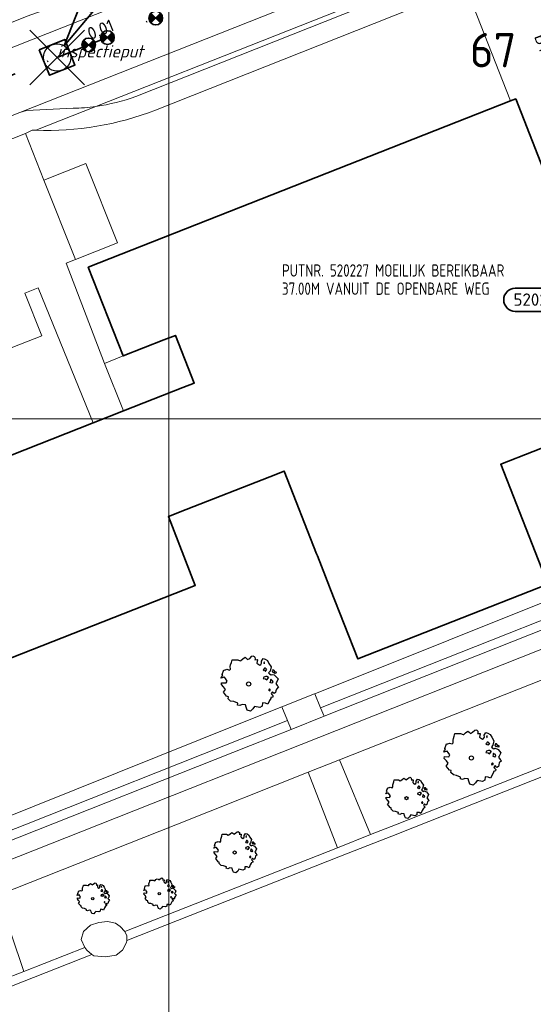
# Model space of a CAD drawing. Header units: metres. Extents: x 152391 to 157968, y 462336 to 467280.
# Tile 226 of 256: x 155051 to 155107, y 464480 to 464588. Entities that reach past the tile are written whole.
import ezdxf
from ezdxf.enums import TextEntityAlignment as Align

# ---------------------------------------------------------------- set-up
doc = ezdxf.new("R2010")
doc.units = ezdxf.units.M
doc.header["$LTSCALE"] = 0.75
doc.header["$PDMODE"] = 3
doc.header["$PDSIZE"] = 3
doc.linetypes.add('RI-VWA_BETON', pattern=[19, 9, -5, 0, -5])
doc.layers.get('0').update_dxf_attribs({"lineweight": 25})
doc.layers.get('defpoints').update_dxf_attribs({"lineweight": 25})
for name, color, linetype, lineweight in [('B-GV-GR-BOOM-S', 252, 'Continuous', 25), ('B-WE-GR-BEPLANTING_CULTUUR_BOSPLANTSOEN-GV', 251, 'Continuous', 18), ('B-WE-GR-BEPLANTING_CULTUUR_HEESTERS-GV', 251, 'Continuous', 18), ('B-WE-GR-GROENVOORZIENING-GV', 251, 'Continuous', 18), ('B-WE-OG-BEBOUWING-GV', 6, 'Continuous', 35), ('B-WE-OG-TERREIN_CULTUURSCHEIDING-GV', 251, 'Continuous', 18), ('B-WE-VH-VERHARDING_ASFALT-GV', 251, 'Continuous', 18), ('B-WE-VH-VERHARDING_BETONSTRAATSTEEN-GV', 251, 'Continuous', 18), ('B-WE-VH-VERHARDING_TEGEL-GV', 251, 'Continuous', 18), ('N-OI-RI-BIJZONDERDERHEDEN-T18', 134, 'Continuous', 18), ('N-OI-RI-T50', 130, 'Continuous', 50), ('N-OI-RI-VWA_PUTNUMMER-S @ 0.75', 36, 'Continuous', 35), ('N-OI-RI-VWA_RIOOLPUT_INSPECTIEPUT-S', 36, 'Continuous', 35), ('N-OI-RI-VWA_STROOMRICHTING-S @ 0.75', 36, 'Continuous', 35), ('N-OI-RI-VWA_TRANSPORTLEIDING_BETON_250-G', 36, 'RI-VWA_BETON', 35)]:
    doc.layers.add(name, color=color, linetype=linetype, lineweight=lineweight)
doc.layers.add('inspectieput', color=7, linetype='Continuous', plot=False)
doc.layers.add('N-OI-RI-VRIJVERVAL_HULPSTUK-S', color=210, linetype='Continuous', lineweight=35, plot=False)
doc.layers.add('X-XX-AL-TEKENBLAD_HULPLIJN-G', color=7, linetype='Continuous', lineweight=18, plot=False)
doc.styles.add('NLCS-ISO', font='isocpeur.ttf')
doc.styles.add('NLCS-ISO-M750-T18_CURSIEF', font='NLCS-ISO.ttf', dxfattribs={"oblique": 15, "height": 1.35})
doc.styles.add('NLCS-ISO-M750-T50', font='NLCS-ISO.ttf', dxfattribs={"height": 3.75})

# ---------------------------------------------------------------- blocks, each defined once
blk = doc.blocks.new('*U111')
at = {"ltscale": 0.1}
blk.add_hatch(color=256, dxfattribs=at).paths.add_polyline_path([(-2.5, 0), (2.5, -0.83), (2.5, 0.83)])
at = {"ltscale": 0.1, "flags": 128}
blk.add_lwpolyline([(-2.5, 0), (2.5, -0.83), (2.5, 0.83)], close=True, dxfattribs=at)
at = {"ltscale": 0.1, "style": 'NLCS-ISO'}
for tag, p in [('BOBL', (-12.5, -3.24)), ('MAT', (-1, -3.74))]:
    blk.add_attdef(tag, text='', height=1.8, dxfattribs=at).set_placement(p, align=Align.BOTTOM_RIGHT)
for tag, p in [('DIA', (1, -3.74)), ('BOBR', (16.67, -3.24))]:
    blk.add_attdef(tag, text='', height=1.8, dxfattribs=at).set_placement(p, align=Align.BOTTOM_LEFT)
at = {"layer": 'defpoints', "ltscale": 0.1, "style": 'NLCS-ISO', "flags": 1}
blk.add_attdef('JVA', text='', height=1.8, dxfattribs=at).set_placement((0, -1), align=Align.TOP_CENTER)
blk = doc.blocks.new('*U112')
at = {"ltscale": 0.1}
blk.add_hatch(color=256, dxfattribs=at).paths.add_polyline_path([(-2.5, 0), (2.5, -0.83), (2.5, 0.83)])
at = {"ltscale": 0.1, "flags": 128}
blk.add_lwpolyline([(-2.5, 0), (2.5, -0.83), (2.5, 0.83)], close=True, dxfattribs=at)
at = {"ltscale": 0.1, "style": 'NLCS-ISO'}
for tag, p in [('BOBL', (-25.27, 0)), ('MAT', (-1, 0.5))]:
    blk.add_attdef(tag, text='', height=1.8, dxfattribs=at).set_placement(p, align=Align.BOTTOM_RIGHT)
for tag, p in [('DIA', (1, 0.5)), ('BOBR', (24.33, -0.01))]:
    blk.add_attdef(tag, text='', height=1.8, dxfattribs=at).set_placement(p, align=Align.BOTTOM_LEFT)
at = {"layer": 'defpoints', "ltscale": 0.1, "style": 'NLCS-ISO', "flags": 1}
blk.add_attdef('JVA', text='', height=1.8, dxfattribs=at).set_placement((0, -1), align=Align.TOP_CENTER)
blk = doc.blocks.new('*U405')
for q in [(-4.12, -8.65), (-1.74, -9.42)]:
    blk.add_line((-0.62, -1.9), q)
blk.add_lwpolyline([(-16.81, -12.39), (-9.65, -12.39, 1), (-9.65, -9.01), (-16.81, -9.01, 1)], format="xyb", close=True)
at = {"ltscale": 0.1, "style": 'NLCS-ISO'}
blk.add_attdef('PUTHGT', text='', height=1.8, rotation=72.0208, dxfattribs=at).set_placement((-3.67, -11.39), align=Align.MIDDLE_LEFT)
blk.add_attdef('PUTNR', text='', height=1.8, dxfattribs=at).set_placement((-13.33, -8.87), align=Align.MIDDLE_CENTER)
blk = doc.blocks.new('B-SRI-PUT_VWA-SO')
at = {"flags": 128}
blk.add_lwpolyline([(-2, 2), (2, 2), (2, -2), (-2, -2)], close=True, dxfattribs=at)
at = {"lineweight": -3, "flags": 128}
blk.add_lwpolyline([(2, -2), (2, 2), (-2, 2), (-2, -2)], close=True, dxfattribs=at)
at = {"lineweight": -3}
blk.add_circle((0, 0), 2, dxfattribs=at)
blk = doc.blocks.new('*U213')
for q in [(3.79, 8.8), (5.94, 7.52)]:
    blk.add_line((1.02, 1.72), q)
blk.add_lwpolyline([(16.81, 12.39), (9.65, 12.39, 1), (9.65, 9.01), (16.81, 9.01, 1)], format="xyb", close=True)
at = {"ltscale": 0.1, "style": 'NLCS-ISO'}
blk.add_attdef('PUTHGT', text='', height=1.8, rotation=59.2149, dxfattribs=at).set_placement((3.89, 6.58), align=Align.MIDDLE_LEFT)
blk.add_attdef('PUTNR', text='', height=1.8, dxfattribs=at).set_placement((13.33, 10.67), align=Align.MIDDLE_CENTER)
blk = doc.blocks.new('SRI-HULP')
h = blk.add_hatch(color=256)
h.dxf.hatch_style = 1
h.paths.add_polyline_path([(-0.71, 0.71, 0.198912), (-1, 0, 0.198912), (-0.71, -0.71), (0, 0)])
h = blk.add_hatch(color=256)
h.dxf.hatch_style = 1
h.paths.add_polyline_path([(1, 0, 0.198912), (0.71, 0.71), (0, 0), (0.71, -0.71, 0.198912)])
for p, q in [((-0.71, 0.71), (0.71, -0.71)), ((-0.71, -0.71), (0.71, 0.71))]:
    blk.add_line(p, q)
blk.add_circle((0, 0), 1)
blk = doc.blocks.new('ACMAP_ANN_TEMPLATE_type knoop')
at = {"layer": 'defpoints', "style": 'NLCS-ISO-M750-T18_CURSIEF', "oblique": 15}
blk.add_attdef('type_knoop', (0, 0), '', height=1.35, dxfattribs=at)
blk = doc.blocks.new('SGR-BOOM_21_30')
at = {"linetype": 'Continuous'}
for p, q in [((-1.13, 1.09), (-1.11, 1.19)), ((-1.12, 0.92), (-1.13, 1.09)), ((-1.11, 1.19), (-1.05, 1.33)), ((-1.05, 1.33), (-1.02, 1.5)), ((-1.02, 1.5), (-0.67, 1.5)), ((-0.67, 1.5), (-0.52, 1.43)), ((-0.52, 1.43), (-0.47, 1.45)), ((-0.47, 1.45), (-0.37, 1.55)), ((-0.37, 1.55), (-0.23, 1.65)), ((-0.23, 1.65), (-0.13, 1.58)), ((-0.13, 1.58), (-0.06, 1.52)), ((-0.06, 1.52), (0.07, 1.58)), ((0.07, 1.58), (0.2, 1.71)), ((0.2, 1.71), (0.26, 1.73)), ((0.26, 1.73), (0.33, 1.7)), ((0.33, 1.7), (0.39, 1.65)), ((0.4, 1.53), (0.38, 1.5)), ((0.38, 1.5), (0.53, 1.52)), ((0.39, 1.65), (0.4, 1.53)), ((0.54, 1.48), (0.51, 1.29)), ((0.51, 1.29), (0.57, 1.24)), ((0.53, 1.52), (0.54, 1.48)), ((0.57, 1.24), (0.69, 1.15)), ((0.69, 1.15), (0.75, 1.2)), ((0.75, 1.2), (0.8, 1.29)), ((0.79, 1.4), (0.89, 1.56)), ((0.8, 1.29), (0.79, 1.4)), ((0.89, 1.56), (1.02, 1.53)), ((0.97, 1.37), (0.93, 1.33)), ((0.93, 1.33), (0.95, 1.25)), ((0.95, 1.25), (0.96, 1.24)), ((0.96, 1.27), (0.97, 1.37)), ((1.02, 1.53), (1.16, 1.45)), ((1.16, 1.45), (1.25, 1.27)), ((1.25, 1.27), (1.38, 1.06)), ((-1.7, 0.37), (-1.66, 0.48)), ((-1.49, 0.41), (-1.7, 0.37)), ((-1.68, -0.03), (-1.67, 0.09)), ((-1.67, 0.09), (-1.39, 0.07)), ((-1.66, 0.48), (-1.6, 0.53)), ((-1.63, 0.58), (-1.53, 0.87)), ((-1.6, 0.53), (-1.63, 0.58)), ((-1.53, 0.87), (-1.46, 0.86)), ((-1.42, 0.33), (-1.49, 0.41)), ((-1.46, 0.86), (-1.34, 0.91)), ((-1.33, 0.18), (-1.42, 0.33)), ((-1.39, 0.07), (-1.33, 0.18)), ((-1.34, 0.91), (-1.18, 0.86)), ((-1.18, 0.86), (-1.12, 0.92)), ((0.94, 0.91), (0.89, 0.87)), ((0.89, 0.87), (0.93, 0.83)), ((0.93, 0.41), (0.89, 0.33)), ((0.89, 0.33), (1.03, 0.32)), ((0.93, 0.83), (0.98, 0.84)), ((1.05, 0.46), (0.93, 0.41)), ((0.97, 0.97), (0.94, 0.91)), ((1.03, 0.97), (0.97, 0.97)), ((0.98, 0.84), (1.03, 0.78)), ((1.08, 0.94), (1.03, 0.97)), ((1.03, 0.78), (1.08, 0.84)), ((1.03, 0.32), (1.11, 0.25)), ((1.11, 0.46), (1.05, 0.46)), ((1.12, 0.87), (1.08, 0.94)), ((1.08, 0.84), (1.12, 0.87)), ((1.22, 0.4), (1.11, 0.46)), ((1.11, 0.25), (1.2, 0.37)), ((1.2, 0.37), (1.24, 0.41)), ((1.32, 0.79), (1.23, 0.69)), ((1.23, 0.69), (1.27, 0.63)), ((1.27, 0.63), (1.38, 0.56)), ((1.34, 0.18), (1.31, 0.1)), ((1.43, 0.05), (1.31, 0.1)), ((1.38, 1.06), (1.32, 0.79)), ((1.36, 0.3), (1.34, 0.23)), ((1.34, 0.23), (1.34, 0.18)), ((1.43, 0.23), (1.36, 0.3)), ((1.38, 0.56), (1.44, 0.6)), ((1.47, 0.2), (1.43, 0.23)), ((1.43, 0.05), (1.51, 0.14)), ((1.47, 0.86), (1.44, 0.81)), ((1.44, 0.81), (1.46, 0.74)), ((1.44, 0.6), (1.57, 0.56)), ((1.46, 0.74), (1.53, 0.69)), ((1.54, 0.86), (1.47, 0.86)), ((1.51, 0.14), (1.47, 0.2)), ((1.53, 0.73), (1.64, 0.68)), ((1.53, 0.69), (1.54, 0.73)), ((1.62, 0.76), (1.54, 0.86)), ((1.57, 0.56), (1.64, 0.51)), ((1.73, 0.71), (1.62, 0.76)), ((1.64, 0.68), (1.73, 0.71)), ((1.64, 0.51), (1.81, 0.32)), ((1.72, 0.1), (1.67, 0.04)), ((1.67, 0.04), (1.76, -0.09)), ((1.81, 0.32), (1.72, 0.1)), ((-1.54, -0.18), (-1.68, -0.03)), ((-1.55, -0.51), (-1.49, -0.42)), ((-1.35, -0.75), (-1.55, -0.51)), ((-1.44, -0.32), (-1.54, -0.18)), ((-1.49, -0.42), (-1.44, -0.32)), ((-1.25, -0.78), (-1.35, -0.75)), ((-1.27, -0.9), (-1.25, -0.78)), ((-1.11, -1.05), (-1.27, -0.9)), ((-0.91, -1.08), (-1.11, -1.05)), ((1.29, -1.01), (1.18, -1.24)), ((1.29, -0.29), (1.24, -0.36)), ((1.24, -0.36), (1.25, -0.42)), ((1.26, -0.42), (1.33, -0.41)), ((1.33, -0.34), (1.29, -0.29)), ((1.36, -0.88), (1.29, -1.01)), ((1.33, -0.41), (1.33, -0.34)), ((1.37, -0.83), (1.36, -0.88)), ((1.48, -0.8), (1.37, -0.83)), ((1.46, -0.47), (1.39, -0.59)), ((1.39, -0.59), (1.43, -0.64)), ((1.43, -0.64), (1.5, -0.7)), ((1.58, -0.59), (1.46, -0.47)), ((1.5, -0.7), (1.48, -0.8)), ((1.66, -0.52), (1.58, -0.59)), ((1.68, -0.42), (1.66, -0.52)), ((1.72, -0.31), (1.68, -0.42)), ((1.84, -0.18), (1.72, -0.31)), ((1.76, -0.09), (1.84, -0.18)), ((-0.67, -1.18), (-0.91, -1.08)), ((-0.68, -1.29), (-0.67, -1.18)), ((-0.55, -1.33), (-0.68, -1.29)), ((-0.4, -1.26), (-0.55, -1.33)), ((-0.19, -1.28), (-0.4, -1.26)), ((-0.16, -1.43), (-0.19, -1.28)), ((-0.13, -1.49), (-0.16, -1.43)), ((-0.1, -1.61), (-0.13, -1.49)), ((0.11, -1.67), (-0.1, -1.61)), ((0.25, -1.52), (0.11, -1.67)), ((0.36, -1.38), (0.25, -1.52)), ((0.68, -1.44), (0.36, -1.38)), ((0.83, -1.36), (0.68, -1.44)), ((0.84, -1.16), (0.83, -1.36)), ((1.03, -1.18), (0.84, -1.16)), ((1.18, -1.24), (1.03, -1.18))]:
    blk.add_line(p, q, dxfattribs=at)
blk.add_circle((0, 0), 0.126, dxfattribs=at)
blk = doc.blocks.new('SGR-BOOM_31_50')
at = {"linetype": 'Continuous'}
for p, q in [((-0.49, 2.06), (-0.3, 2.2)), ((-0.3, 2.2), (-0.18, 2.11)), ((0.09, 2.11), (0.27, 2.28)), ((0.27, 2.28), (0.35, 2.31)), ((0.35, 2.31), (0.44, 2.26)), ((0.44, 2.26), (0.52, 2.2)), ((0.52, 2.2), (0.54, 2.04)), ((-2.18, 0.77), (-2.04, 1.17)), ((-2.04, 1.17), (-1.94, 1.14)), ((-1.94, 1.14), (-1.79, 1.21)), ((-1.79, 1.21), (-1.57, 1.14)), ((-1.57, 1.14), (-1.49, 1.23)), ((-1.51, 1.45), (-1.48, 1.58)), ((-1.49, 1.23), (-1.51, 1.45)), ((-1.48, 1.58), (-1.4, 1.78)), ((-1.4, 1.78), (-1.36, 2)), ((-1.36, 2), (-0.89, 2)), ((-0.89, 2), (-0.69, 1.91)), ((-0.69, 1.91), (-0.63, 1.93)), ((-0.63, 1.93), (-0.49, 2.06)), ((-0.18, 2.11), (-0.08, 2.02)), ((-0.08, 2.02), (0.09, 2.11)), ((0.54, 2.04), (0.51, 2)), ((0.51, 2), (0.71, 2.02)), ((0.72, 1.98), (0.68, 1.71)), ((0.68, 1.71), (0.75, 1.65)), ((0.71, 2.02), (0.72, 1.98)), ((0.75, 1.65), (0.92, 1.54)), ((0.92, 1.54), (1, 1.6)), ((1, 1.6), (1.06, 1.71)), ((1.05, 1.87), (1.19, 2.09)), ((1.06, 1.71), (1.05, 1.87)), ((1.19, 2.09), (1.36, 2.04)), ((1.25, 1.21), (1.19, 1.17)), ((1.19, 1.17), (1.23, 1.1)), ((1.3, 1.82), (1.23, 1.78)), ((1.23, 1.78), (1.27, 1.67)), ((1.23, 1.1), (1.31, 1.12)), ((1.3, 1.3), (1.25, 1.21)), ((1.27, 1.67), (1.28, 1.65)), ((1.28, 1.69), (1.3, 1.82)), ((1.37, 1.3), (1.3, 1.3)), ((1.31, 1.12), (1.37, 1.03)), ((1.36, 2.04), (1.54, 1.93)), ((1.44, 1.25), (1.37, 1.3)), ((1.37, 1.03), (1.44, 1.12)), ((1.5, 1.17), (1.44, 1.25)), ((1.44, 1.12), (1.5, 1.17)), ((1.54, 1.93), (1.67, 1.69)), ((1.67, 1.69), (1.84, 1.41)), ((1.84, 1.41), (1.76, 1.06)), ((1.96, 1.14), (1.92, 1.08)), ((1.92, 1.08), (1.95, 0.99)), ((2.06, 1.14), (1.96, 1.14)), ((2.16, 1.01), (2.06, 1.14)), ((-2.27, 0.49), (-2.21, 0.64)), ((-1.99, 0.55), (-2.27, 0.49)), ((-2.24, -0.04), (-2.22, 0.11)), ((-2.22, 0.11), (-1.85, 0.09)), ((-2.21, 0.64), (-2.13, 0.71)), ((-2.13, 0.71), (-2.18, 0.77)), ((-1.9, 0.44), (-1.99, 0.55)), ((-1.77, 0.25), (-1.9, 0.44)), ((-1.85, 0.09), (-1.77, 0.25)), ((1.23, 0.55), (1.19, 0.44)), ((1.19, 0.44), (1.37, 0.42)), ((1.4, 0.62), (1.23, 0.55)), ((1.37, 0.42), (1.48, 0.33)), ((1.48, 0.62), (1.4, 0.62)), ((1.62, 0.53), (1.48, 0.62)), ((1.48, 0.33), (1.61, 0.49)), ((1.61, 0.49), (1.65, 0.55)), ((1.76, 1.06), (1.64, 0.93)), ((1.64, 0.93), (1.7, 0.84)), ((1.7, 0.84), (1.84, 0.75)), ((1.79, 0.25), (1.75, 0.14)), ((1.91, 0.07), (1.75, 0.14)), ((1.81, 0.4), (1.79, 0.31)), ((1.79, 0.31), (1.79, 0.25)), ((1.9, 0.31), (1.81, 0.4)), ((1.84, 0.75), (1.92, 0.79)), ((1.96, 0.27), (1.9, 0.31)), ((1.91, 0.07), (2.01, 0.18)), ((1.92, 0.79), (2.09, 0.75)), ((1.95, 0.99), (2.04, 0.93)), ((2.01, 0.18), (1.96, 0.27)), ((2.04, 0.97), (2.18, 0.9)), ((2.04, 0.93), (2.06, 0.97)), ((2.09, 0.75), (2.18, 0.68)), ((2.3, 0.95), (2.16, 1.01)), ((2.18, 0.9), (2.3, 0.95)), ((2.18, 0.68), (2.41, 0.42)), ((2.29, 0.14), (2.23, 0.05)), ((2.23, 0.05), (2.35, -0.13)), ((2.41, 0.42), (2.29, 0.14)), ((-2.05, -0.24), (-2.24, -0.04)), ((-2.07, -0.67), (-1.99, -0.56)), ((-1.8, -1), (-2.07, -0.67)), ((-1.91, -0.43), (-2.05, -0.24)), ((-1.99, -0.56), (-1.91, -0.43)), ((-1.67, -1.05), (-1.8, -1)), ((-1.7, -1.2), (-1.67, -1.05)), ((1.72, -0.39), (1.65, -0.48)), ((1.65, -0.48), (1.67, -0.56)), ((1.68, -0.56), (1.78, -0.54)), ((1.78, -0.45), (1.72, -0.39)), ((1.78, -0.54), (1.78, -0.45)), ((1.98, -1.07), (1.82, -1.11)), ((1.95, -0.63), (1.85, -0.78)), ((1.85, -0.78), (1.9, -0.85)), ((1.9, -0.85), (1.99, -0.94)), ((2.1, -0.78), (1.95, -0.63)), ((1.99, -0.94), (1.98, -1.07)), ((2.21, -0.7), (2.1, -0.78)), ((2.24, -0.56), (2.21, -0.7)), ((2.29, -0.41), (2.24, -0.56)), ((2.46, -0.24), (2.29, -0.41)), ((2.35, -0.13), (2.46, -0.24)), ((-1.48, -1.4), (-1.7, -1.2)), ((-1.22, -1.44), (-1.48, -1.4)), ((-0.89, -1.57), (-1.22, -1.44)), ((-0.91, -1.72), (-0.89, -1.57)), ((-0.73, -1.77), (-0.91, -1.72)), ((-0.53, -1.68), (-0.73, -1.77)), ((-0.25, -1.7), (-0.53, -1.68)), ((-0.21, -1.9), (-0.25, -1.7)), ((-0.18, -1.99), (-0.21, -1.9)), ((-0.13, -2.14), (-0.18, -1.99)), ((0.15, -2.23), (-0.13, -2.14)), ((0.34, -2.03), (0.15, -2.23)), ((0.47, -1.83), (0.34, -2.03)), ((0.91, -1.92), (0.47, -1.83)), ((1.11, -1.81), (0.91, -1.92)), ((1.13, -1.55), (1.11, -1.81)), ((1.37, -1.57), (1.13, -1.55)), ((1.58, -1.66), (1.37, -1.57)), ((1.72, -1.35), (1.58, -1.66)), ((1.81, -1.18), (1.72, -1.35)), ((1.82, -1.11), (1.81, -1.18))]:
    blk.add_line(p, q, dxfattribs=at)
blk.add_circle((0, 0), 0.169, dxfattribs=at)
blk = doc.blocks.new('SGR-BOOM_50_100')
at = {"linetype": 'Continuous'}
for p, q in [((-1.97, 2.11), (-1.87, 2.37)), ((-1.87, 2.37), (-1.81, 2.66)), ((-1.81, 2.66), (-1.19, 2.66)), ((-1.19, 2.66), (-0.92, 2.55)), ((-0.92, 2.55), (-0.84, 2.58)), ((-0.84, 2.58), (-0.65, 2.75)), ((-0.65, 2.75), (-0.4, 2.93)), ((-0.4, 2.93), (-0.24, 2.81)), ((-0.24, 2.81), (-0.11, 2.69)), ((-0.11, 2.69), (0.12, 2.81)), ((0.12, 2.81), (0.36, 3.04)), ((0.36, 3.04), (0.47, 3.07)), ((0.47, 3.07), (0.59, 3.02)), ((0.59, 3.02), (0.69, 2.93)), ((0.72, 2.72), (0.67, 2.66)), ((0.67, 2.66), (0.94, 2.69)), ((0.69, 2.93), (0.72, 2.72)), ((0.96, 2.64), (0.9, 2.29)), ((0.9, 2.29), (1, 2.2)), ((0.94, 2.69), (0.96, 2.64)), ((1, 2.2), (1.23, 2.05)), ((1.34, 2.14), (1.42, 2.29)), ((1.4, 2.49), (1.58, 2.78)), ((1.42, 2.29), (1.4, 2.49)), ((1.58, 2.78), (1.81, 2.72)), ((1.73, 2.43), (1.65, 2.37)), ((1.65, 2.37), (1.69, 2.23)), ((1.69, 2.23), (1.71, 2.2)), ((1.71, 2.26), (1.73, 2.43)), ((1.81, 2.72), (2.06, 2.58)), ((2.06, 2.58), (2.22, 2.26)), ((2.22, 2.26), (2.45, 1.88)), ((-2.9, 1.03), (-2.72, 1.56)), ((-2.72, 1.56), (-2.59, 1.53)), ((-2.59, 1.53), (-2.39, 1.61)), ((-2.39, 1.61), (-2.1, 1.53)), ((-2.1, 1.53), (-1.99, 1.64)), ((-2.01, 1.93), (-1.97, 2.11)), ((-1.99, 1.64), (-2.01, 1.93)), ((1.23, 2.05), (1.34, 2.14)), ((1.67, 1.61), (1.58, 1.56)), ((1.58, 1.56), (1.65, 1.47)), ((1.65, 1.47), (1.75, 1.5)), ((1.73, 1.73), (1.67, 1.61)), ((1.83, 1.73), (1.73, 1.73)), ((1.75, 1.5), (1.83, 1.38)), ((1.91, 1.67), (1.83, 1.73)), ((1.83, 1.38), (1.91, 1.5)), ((2, 1.56), (1.91, 1.67)), ((1.91, 1.5), (2, 1.56)), ((2.35, 1.41), (2.18, 1.23)), ((2.18, 1.23), (2.27, 1.12)), ((2.27, 1.12), (2.45, 1)), ((2.45, 1.88), (2.35, 1.41)), ((2.62, 1.53), (2.56, 1.44)), ((2.56, 1.44), (2.6, 1.32)), ((2.6, 1.32), (2.72, 1.23)), ((2.74, 1.53), (2.62, 1.53)), ((2.72, 1.29), (2.91, 1.2)), ((2.72, 1.23), (2.74, 1.29)), ((2.89, 1.35), (2.74, 1.53)), ((3.07, 1.26), (2.89, 1.35)), ((2.91, 1.2), (3.07, 1.26)), ((-3.03, 0.65), (-2.94, 0.85)), ((-2.65, 0.74), (-3.03, 0.65)), ((-2.99, -0.05), (-2.96, 0.15)), ((-2.96, 0.15), (-2.47, 0.12)), ((-2.94, 0.85), (-2.84, 0.94)), ((-2.84, 0.94), (-2.9, 1.03)), ((-2.53, 0.59), (-2.65, 0.74)), ((-2.37, 0.33), (-2.53, 0.59)), ((-2.47, 0.12), (-2.37, 0.33)), ((1.65, 0.74), (1.58, 0.59)), ((1.58, 0.59), (1.83, 0.56)), ((1.87, 0.82), (1.65, 0.74)), ((1.83, 0.56), (1.98, 0.45)), ((1.98, 0.82), (1.87, 0.82)), ((2.16, 0.71), (1.98, 0.82)), ((1.98, 0.45), (2.14, 0.65)), ((2.14, 0.65), (2.2, 0.74)), ((2.39, 0.33), (2.33, 0.18)), ((2.55, 0.09), (2.33, 0.18)), ((2.41, 0.53), (2.39, 0.42)), ((2.39, 0.42), (2.39, 0.33)), ((2.53, 0.42), (2.41, 0.53)), ((2.45, 1), (2.56, 1.06)), ((2.62, 0.36), (2.53, 0.42)), ((2.55, 0.09), (2.68, 0.24)), ((2.56, 1.06), (2.78, 1)), ((2.68, 0.24), (2.62, 0.36)), ((2.78, 1), (2.91, 0.91)), ((2.91, 0.91), (3.22, 0.56)), ((3.05, 0.18), (2.97, 0.07)), ((2.97, 0.07), (3.13, -0.17)), ((3.22, 0.56), (3.05, 0.18)), ((-2.74, -0.31), (-2.99, -0.05)), ((-2.76, -0.9), (-2.65, -0.75)), ((-2.41, -1.34), (-2.76, -0.9)), ((-2.55, -0.58), (-2.74, -0.31)), ((-2.65, -0.75), (-2.55, -0.58)), ((2.29, -0.52), (2.2, -0.64)), ((2.2, -0.64), (2.22, -0.75)), ((2.25, -0.75), (2.37, -0.72)), ((2.37, -0.61), (2.29, -0.52)), ((2.37, -0.72), (2.37, -0.61)), ((2.6, -0.84), (2.47, -1.04)), ((2.47, -1.04), (2.53, -1.13)), ((2.8, -1.04), (2.6, -0.84)), ((2.95, -0.93), (2.8, -1.04)), ((2.99, -0.75), (2.95, -0.93)), ((3.05, -0.55), (2.99, -0.75)), ((3.28, -0.31), (3.05, -0.55)), ((3.13, -0.17), (3.28, -0.31)), ((-2.22, -1.39), (-2.41, -1.34)), ((-2.26, -1.6), (-2.22, -1.39)), ((-1.97, -1.86), (-2.26, -1.6)), ((-1.62, -1.92), (-1.97, -1.86)), ((-1.19, -2.1), (-1.62, -1.92)), ((-1.21, -2.3), (-1.19, -2.1)), ((1.5, -2.07), (1.48, -2.42)), ((1.83, -2.1), (1.5, -2.07)), ((2.1, -2.21), (1.83, -2.1)), ((2.29, -1.8), (2.1, -2.21)), ((2.41, -1.57), (2.29, -1.8)), ((2.43, -1.48), (2.41, -1.57)), ((2.64, -1.42), (2.43, -1.48)), ((2.53, -1.13), (2.66, -1.25)), ((2.66, -1.25), (2.64, -1.42)), ((-0.98, -2.36), (-1.21, -2.3)), ((-0.71, -2.24), (-0.98, -2.36)), ((-0.34, -2.27), (-0.71, -2.24)), ((-0.28, -2.53), (-0.34, -2.27)), ((-0.24, -2.65), (-0.28, -2.53)), ((-0.17, -2.85), (-0.24, -2.65)), ((0.2, -2.97), (-0.17, -2.85)), ((0.45, -2.71), (0.2, -2.97)), ((0.63, -2.45), (0.45, -2.71)), ((1.21, -2.56), (0.63, -2.45)), ((1.48, -2.42), (1.21, -2.56))]:
    blk.add_line(p, q, dxfattribs=at)
blk.add_circle((0, 0), 0.225, dxfattribs=at)

msp = doc.modelspace()

# ---------------------------------------------------------------- linework, layer by layer
at = {"layer": 'B-WE-GR-BEPLANTING_CULTUUR_BOSPLANTSOEN-GV'}
msp.add_lwpolyline([(155062.57, 464488.32), (155062.07, 464488.86), (155061.54, 464489.24), (155060.68, 464489.41), (155059.71, 464489.32), (155058.82, 464489.03), (155058.03, 464488.33), (155057.8, 464487.45), (155058.18, 464486.59), (155058.41, 464486.27), (155058.96, 464485.83), (155059.17, 464485.66), (155060.44, 464485.57), (155061.61, 464485.74), (155062.3, 464486.27), (155062.76, 464487.11), (155062.8, 464487.34), (155062.77, 464487.87)], close=True, dxfattribs=at)
at = {"layer": 'B-WE-GR-BEPLANTING_CULTUUR_HEESTERS-GV'}
for points in [[(155128.22, 464530.26), (155084, 464512.78), (155084.39, 464511.86), (155131.25, 464530.41), (155130.21, 464533.04), (155129.27, 464532.67), (155129.92, 464530.93)], [(155127.53, 464531.97), (155083.35, 464514.31), (155084, 464512.78), (155128.22, 464530.26)], [(155046.21, 464499.47), (155046.74, 464498.07), (155048.7, 464498.84), (155051.61, 464500), (155075.9, 464509.62), (155080.37, 464511.39), (155079.74, 464512.87), (155075.27, 464511.09), (155048.16, 464500.25)], [(155076.31, 464508.65), (155080.79, 464510.42), (155080.37, 464511.39), (155075.9, 464509.62), (155051.61, 464500), (155048.7, 464498.84), (155046.74, 464498.07), (155047.11, 464497.09), (155049.07, 464497.87)]]:
    msp.add_lwpolyline(points, close=True, dxfattribs=at)
at = {"layer": 'B-WE-GR-GROENVOORZIENING-GV'}
for points in [[(155060.36, 464550.43), (155062.39, 464551.25), (155058.57, 464560.94), (155104.79, 464579.13), (155099.88, 464591.6), (155065.94, 464578.13)], [(155052.81, 464575.93), (155052.42, 464575.95), (155051.68, 464575.56), (155053.71, 464570.45), (155058.31, 464572.28), (155061.76, 464563.61), (155057.16, 464561.78), (155056.13, 464561.39), (155060.36, 464550.43)]]:
    msp.add_lwpolyline(points, dxfattribs=at)
msp.add_lwpolyline([(155065.94, 464578.13, -0.10197), (155052.81, 464575.93)], format="xyb", dxfattribs=at)
msp.add_lwpolyline([(154993.72, 464528.92), (155000, 464531.39), (155034.92, 464545.13), (155039.31, 464533.99), (155046.42, 464536.79), (155045.69, 464538.65), (155059.11, 464543.93), (155053.1, 464558.69), (155051.61, 464558.12), (155053.5, 464553.45), (155044.05, 464549.76), (155042.18, 464554.38), (155038.84, 464553.04), (155039.06, 464552.5), (155041.46, 464553.45), (155043.12, 464549.39), (155039.14, 464547.78), (155037.26, 464552.41), (155036.2, 464551.99), (155038.01, 464547.39), (154993.37, 464529.8)], close=True, dxfattribs=at)
at = {"layer": 'B-WE-OG-BEBOUWING-GV'}
for points in [[(155115.01, 464554.73), (155105.35, 464579.34), (155104.79, 464579.13), (155058.57, 464560.94), (155062.39, 464551.25), (155066.85, 464553), (155068.11, 464553.5), (155070.16, 464548.28), (155068.91, 464547.79), (155062.44, 464545.24), (155059.11, 464543.93), (155045.69, 464538.65)], [(155040.09, 464514.31), (155070.28, 464526.16), (155067.33, 464533.69), (155069.28, 464534.46), (155078.43, 464538.05), (155080.01, 464538.67), (155083.56, 464529.61), (155083.65, 464529.38), (155084.97, 464526.01), (155085.09, 464525.73), (155088.07, 464518.13), (155108.86, 464526.29), (155103.71, 464539.41), (155110.8, 464542.2)]]:
    msp.add_lwpolyline(points, dxfattribs=at)
at = {"layer": 'B-WE-OG-TERREIN_CULTUURSCHEIDING-GV'}
for points in [[(155129.77, 464520.46), (155129.74, 464520.54), (155134.23, 464522.29), (155133.77, 464523.36), (155134.08, 464523.48), (155136.89, 464524.64), (155141.58, 464526.57), (155141.11, 464526.62), (155140.39, 464528.53), (155133.24, 464525.69), (155133.2, 464525.68), (155086.05, 464507.08), (155089.46, 464498.92), (155092.19, 464500), (155122.2, 464511.84), (155131.62, 464515.56), (155131.68, 464515.58)], [(155062.8, 464487.34), (155062.76, 464487.11), (155062.3, 464486.27), (155061.61, 464485.74), (155060.44, 464485.57), (155059.17, 464485.66), (155058.96, 464485.83), (155023.39, 464471.81), (155038.91, 464432.82), (155040.06, 464429.92), (155052.29, 464399.2), (155150.51, 464437.48), (155121.66, 464510.55), (155092.69, 464499.12), (155092.44, 464499.02), (155089.83, 464497.99), (155086.19, 464496.56)], [(155082.64, 464505.73), (155068.16, 464500), (155048.68, 464492.3), (155051.52, 464483.97), (155058.18, 464486.59), (155057.8, 464487.45), (155058.03, 464488.33), (155058.82, 464489.03), (155059.71, 464489.32), (155060.68, 464489.41), (155061.54, 464489.24), (155062.07, 464488.86), (155062.57, 464488.32), (155085.83, 464497.49)]]:
    msp.add_lwpolyline(points, close=True, dxfattribs=at)
for points in [[(155122.2, 464511.84), (155092.19, 464500), (155089.46, 464498.92), (155085.83, 464497.49), (155062.57, 464488.32), (155062.77, 464487.87), (155062.8, 464487.34), (155086.19, 464496.56), (155089.83, 464497.99), (155092.44, 464499.02), (155092.69, 464499.12), (155121.66, 464510.55)], [(155150.51, 464437.48), (155052.29, 464399.2), (155040.06, 464429.92), (155038.91, 464432.82), (155023.39, 464471.81), (155058.96, 464485.83), (155058.41, 464486.27), (155058.18, 464486.59), (155051.52, 464483.97), (155049.08, 464483.01), (155022.09, 464472.37), (155037.98, 464432.45), (155039.13, 464429.55), (155051.73, 464397.91), (155151.8, 464436.92)]]:
    msp.add_lwpolyline(points, dxfattribs=at)
at = {"layer": 'B-WE-VH-VERHARDING_ASFALT-GV'}
msp.add_lwpolyline([(154899.04, 464517.78), (155051.08, 464577.87), (155106.16, 464599.67), (155106.92, 464599.97), (155104.15, 464606.34), (154933.32, 464538.77), (154927.96, 464536.65), (154896.51, 464524.2)], close=True, dxfattribs=at)
at = {"layer": 'B-WE-VH-VERHARDING_BETONSTRAATSTEEN-GV'}
for points in [[(155098.92, 464594.24), (155101.32, 464596.03), (155103.67, 464597.92), (155105.29, 464599.12), (155106.16, 464599.67), (155051.08, 464577.87), (155051.82, 464578.07), (155056.9, 464578.32)], [(155059.4, 464578.53), (155098.59, 464594)], [(155098.59, 464594), (155059.4, 464578.53)], [(155063.79, 464579.62), (155095.93, 464592.36)], [(155044.05, 464549.76), (155053.5, 464553.45), (155051.61, 464558.12), (155053.1, 464558.69), (155059.11, 464543.93), (155062.44, 464545.24), (155060.36, 464550.43), (155056.13, 464561.39), (155057.16, 464561.78), (155053.71, 464570.45), (155051.68, 464575.56), (155042.79, 464572.07)]]:
    msp.add_lwpolyline(points, dxfattribs=at)
for points in [[(155059.4, 464578.53, 0.051312), (155063.79, 464579.62)], [(155056.9, 464578.32, 0.027957), (155059.4, 464578.53)]]:
    msp.add_lwpolyline(points, format="xyb", dxfattribs=at)
for points in [[(155057.16, 464561.78), (155061.76, 464563.61), (155058.31, 464572.28), (155053.71, 464570.45)], [(155080.79, 464510.42), (155084.39, 464511.86), (155084, 464512.78), (155083.35, 464514.31), (155083.34, 464514.31), (155079.74, 464512.87), (155080.37, 464511.39)]]:
    msp.add_lwpolyline(points, close=True, dxfattribs=at)
at = {"layer": 'B-WE-VH-VERHARDING_TEGEL-GV'}
for points in [[(155100.72, 464607.6), (155095.1, 464605.23), (155059.54, 464591.28), (155054.64, 464589.37), (155051.89, 464588.41), (155047.58, 464586.67), (155047.25, 464586.54), (155026.78, 464578.3), (155000, 464567.65), (154986.18, 464562.13), (154986.12, 464562.22), (154982.34, 464560.74), (154981.48, 464560.41), (154979.97, 464559.81), (154978.45, 464559.22), (154943.69, 464545.59), (154938.38, 464543.51), (154932.92, 464541.37), (154933.32, 464538.77), (155104.15, 464606.34), (155104.35, 464606.41)], [(155095.93, 464592.36), (155063.79, 464579.62)], [(155065.94, 464578.13), (155099.88, 464591.6), (155099.8, 464591.8)], [(155056.9, 464578.32), (155051.82, 464578.07), (155051.08, 464577.87), (154899.04, 464517.78), (154897.38, 464517.12)], [(154955.86, 464537.62), (154976.9, 464545.86), (154979.62, 464546.95), (154986.2, 464549.64), (155036.88, 464569.7), (155042.79, 464572.07), (155051.68, 464575.56), (155052.42, 464575.95), (155052.81, 464575.93), (155059.4, 464578.53)], [(155059.4, 464578.53), (155052.81, 464575.93)]]:
    msp.add_lwpolyline(points, dxfattribs=at)
for points in [[(155063.79, 464579.62, -0.051312), (155059.4, 464578.53)], [(155059.4, 464578.53, -0.027957), (155056.9, 464578.32)], [(155052.81, 464575.93, 0.10197), (155065.94, 464578.13)]]:
    msp.add_lwpolyline(points, format="xyb", dxfattribs=at)
for points in [[(155044.18, 464495.9), (155006.03, 464480.77), (155005.15, 464483.06), (155003.62, 464482.45), (155004.76, 464479.57), (155005.2, 464478.45), (155059.69, 464500), (155132.04, 464528.63), (155133.52, 464529.22), (155134.33, 464531.16), (155134.17, 464531.57), (155131.25, 464530.41), (155084.39, 464511.86), (155080.79, 464510.42), (155076.31, 464508.65), (155049.07, 464497.87), (155047.11, 464497.09), (155047.13, 464497.05)], [(155005.2, 464478.45), (155006.35, 464475.56), (155007.82, 464476.14), (155045.8, 464491.18), (155048.68, 464492.3), (155068.16, 464500), (155082.64, 464505.73), (155086.05, 464507.08), (155133.2, 464525.68), (155132.04, 464528.63), (155059.69, 464500)], [(155086.05, 464507.08), (155082.64, 464505.73), (155085.83, 464497.49), (155089.46, 464498.92)], [(155048.15, 464485.31), (155049.08, 464483.01), (155051.52, 464483.97), (155048.68, 464492.3), (155045.8, 464491.18), (155046.52, 464489.38)]]:
    msp.add_lwpolyline(points, close=True, dxfattribs=at)
at = {"layer": 'inspectieput'}
msp.add_point((155055.16, 464583.88), dxfattribs=at)
at = {"layer": 'N-OI-RI-VWA_TRANSPORTLEIDING_BETON_250-G'}
for p, q in [((155055.16, 464583.88), (155103.37, 464603.14)), ((155017.52, 464569.28), (155055.16, 464583.88))]:
    msp.add_line(p, q, dxfattribs=at)
at = {"layer": 'X-XX-AL-TEKENBLAD_HULPLIJN-G', "flags": 128}
for points in [[(155303.4, 464974.89), (154995.9, 464974.89), (154838.4, 464974.89), (154688.4, 464974.89), (154688.4, 464759.64), (154688.4, 464544.39), (154838.4, 464544.39), (154995.9, 464544.39), (155153.4, 464544.39), (155153.4, 464633.9), (155303.4, 464633.9)], [(155367.39, 464780.04), (155311.78, 464780.04), (155311.78, 464780.04), (155067.39, 464780.04), (155067.39, 464544.35), (155067.39, 464544.35), (155067.39, 464349.54), (155225.91, 464349.54), (155225.91, 464440.36), (155367.39, 464440.36)]]:
    msp.add_lwpolyline(points, close=True, dxfattribs=at)
at = {"layer": 'X-XX-AL-TEKENBLAD_HULPLIJN-G', "transparency": 33554559, "flags": 128}
msp.add_lwpolyline([(155367.39, 464780.04), (155311.78, 464780.04), (155311.78, 464780.04), (155067.39, 464780.04), (155067.39, 464544.35), (155067.39, 464544.35), (155067.39, 464349.54), (155225.91, 464349.54), (155225.91, 464440.36), (155367.39, 464440.36)], close=True, dxfattribs=at)

# ---------------------------------------------------------------- block references
at = {"layer": 'B-GV-GR-BOOM-S', "transparency": 33554559}
for name, p in [('SGR-BOOM_50_100', (155076.12, 464515.38)), ('SGR-BOOM_50_100', (155100.5, 464507.3)), ('SGR-BOOM_31_50', (155093.4, 464502.9)), ('SGR-BOOM_31_50', (155074.58, 464496.96)), ('SGR-BOOM_21_30', (155059.05, 464491.91)), ('SGR-BOOM_21_30', (155066.34, 464492.45))]:
    msp.add_blockref(name, p, dxfattribs=at)
at = {"layer": 'defpoints'}
msp.add_blockref('ACMAP_ANN_TEMPLATE_type knoop', (155055.16, 464583.88), dxfattribs=at).add_auto_attribs({'type_knoop': 'inspectieput'})
at = {"layer": 'N-OI-RI-VRIJVERVAL_HULPSTUK-S', "xscale": 0.75, "yscale": 0.75, "zscale": 0.75}
for p in [(155065.95, 464588.19), (155060.66, 464586.06), (155058.61, 464585.25)]:
    msp.add_blockref('SRI-HULP', p, dxfattribs=at)
at = {"layer": 'N-OI-RI-VWA_PUTNUMMER-S @ 0.75', "xscale": 0.75, "yscale": 0.75, "zscale": 0.75}
msp.add_blockref('*U213', (155055.16, 464583.88), dxfattribs=at).add_auto_attribs({'PUTNR': '520225', 'PUTHGT': '1.65'})
at = {"layer": 'N-OI-RI-VWA_PUTNUMMER-S @ 0.75'}
ref = msp.add_blockref('*U405', (155117.91, 464565.41), dxfattribs=dict(at, xscale=0.75, yscale=0.75, zscale=0.75))
ref.add_attrib('PUTNR', '520227', dxfattribs={"layer": '0', "ltscale": 0.1, "height": 1.35, "style": 'NLCS-ISO'}).set_placement((155107.91, 464557.41), align=Align.MIDDLE_CENTER)
ref.add_attrib('PUTHGT', '1.77', dxfattribs={"layer": '0', "ltscale": 0.1, "height": 1.35, "rotation": 72.0208, "style": 'NLCS-ISO'}).set_placement((155115.24, 464557.12), align=Align.MIDDLE_LEFT)
at = {"layer": 'N-OI-RI-VWA_RIOOLPUT_INSPECTIEPUT-S', "xscale": 0.75, "yscale": 0.75, "zscale": 0.75, "rotation": 21.77681638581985}
msp.add_blockref('B-SRI-PUT_VWA-SO', (155055.16, 464583.88), dxfattribs=at)
at = {"layer": 'N-OI-RI-VWA_STROOMRICHTING-S @ 0.75', "xscale": 0.75, "yscale": 0.75, "zscale": 0.75}
for name, p, rotation, values in [('*U112', (155079.27, 464593.51), 21.77681638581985, {'MAT': 'BT', 'DIA': '%%c250', 'BOBL': '0.01', 'BOBR': '0.10'}), ('*U111', (155110.64, 464584.27), 291.0751527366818, {'MAT': 'BT', 'DIA': '%%c250', 'BOBL': '0.11', 'BOBR': '0.35'})]:
    msp.add_blockref(name, p, dxfattribs=dict(at, rotation=rotation)).add_auto_attribs(values)

# ---------------------------------------------------------------- texts
at = {"layer": 'N-OI-RI-BIJZONDERDERHEDEN-T18', "style": 'NLCS-ISO-M750-T18_CURSIEF', "width": 0.8}
for s, p in [('PUTNR. 520227 MOEILIJK BEREIKBAAR', (155079.77, 464559.92)), ('37.00M VANUIT DE OPENBARE WEG', (155079.77, 464557.93))]:
    msp.add_text(s, height=1.35, dxfattribs=at).set_placement(p)
at = {"layer": 'N-OI-RI-T50', "style": 'NLCS-ISO-M750-T50'}
msp.add_text('67', height=3.75, dxfattribs=at).set_placement((155100.33, 464582.8))

doc.saveas('drawing.dxf')
